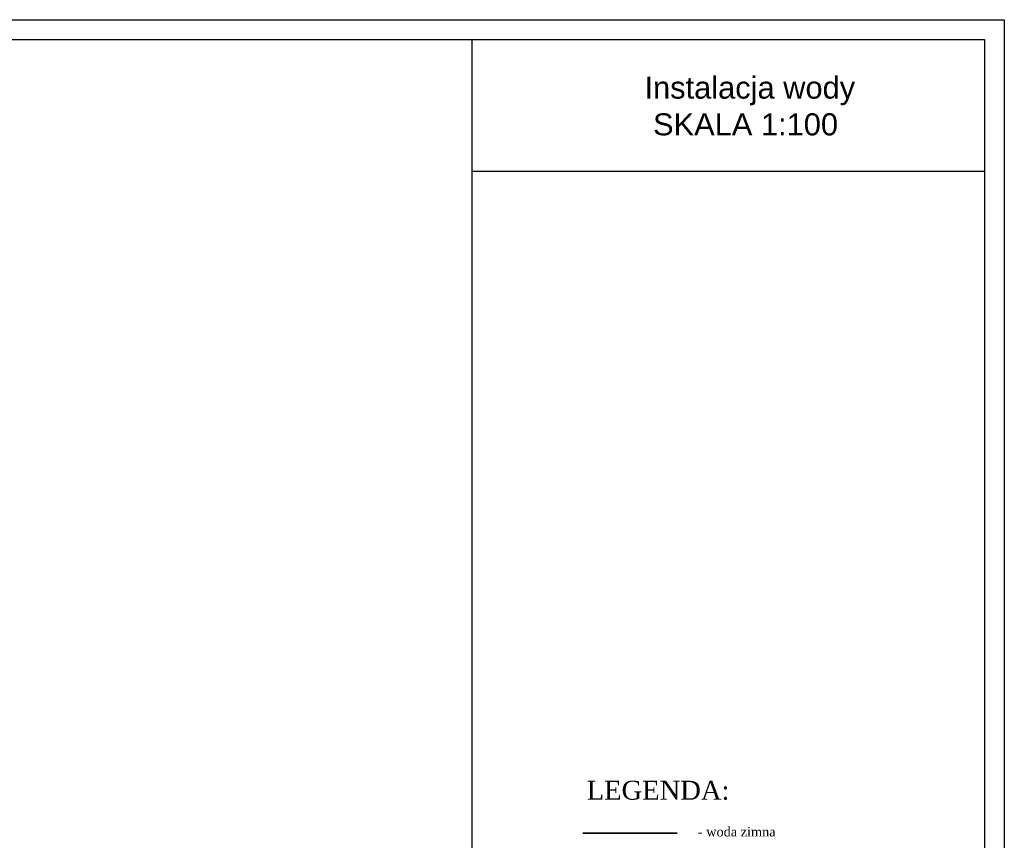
# Model space of a CAD drawing. Header units: inches. Extents: x -112469 to 885939, y -131046 to 286269.
# Tile 36 of 138: x -57693 to -32697, y -47002 to -26165. Entities that reach past the tile are written whole.
import ezdxf

# ---------------------------------------------------------------- set-up
doc = ezdxf.new("R2010")
doc.units = ezdxf.units.IN
doc.header["$MEASUREMENT"] = 0
doc.layers.add('_IS_WENT_ilości powietrza', color=7, linetype='Continuous', lineweight=35)
doc.layers.add('_IS_woda zimna', color=5, linetype='Continuous', lineweight=35)
doc.styles.get("Standard").update_dxf_attribs({"font": 'arial.ttf'})

msp = doc.modelspace()

# ---------------------------------------------------------------- linework, layer by layer
for p, q in [((-46218, -26665), (-46218, -67665)), ((-46218, -30010), (-33197, -30010))]:
    msp.add_line(p, q)
for points in [[(-107197, -26165), (-32697, -26165), (-32697, -68165), (-107197, -68165)], [(-106697, -26665), (-33197, -26665), (-33197, -67665), (-106697, -67665)]]:
    msp.add_lwpolyline(points, close=True)
at = {"layer": '_IS_woda zimna', "ltscale": 10}
msp.add_line((-41000, -46824), (-43400, -46824), dxfattribs=at)

# ---------------------------------------------------------------- texts
at = {"insert": (-41832, -27609), "char_height": 560, "width": 22558.04, "attachment_point": 1}
msp.add_mtext('Instalacja wody \\P SKALA 1:100', dxfattribs=at)
at = {"layer": '_IS_WENT_ilości powietrza', "ltscale": 40, "width": 10904.42, "attachment_point": 1}
for s, insert, char_height in [('{\\fTimes New Roman|b0|i0|c238|p18;LEGENDA:}', (-43299, -45491), 480), ('{\\fTimes New Roman|b0|i0|c238|p18;- woda zimna}', (-40476, -46664), 240)]:
    msp.add_mtext(s, dxfattribs=dict(at, insert=insert, char_height=char_height))

doc.saveas('drawing.dxf')
